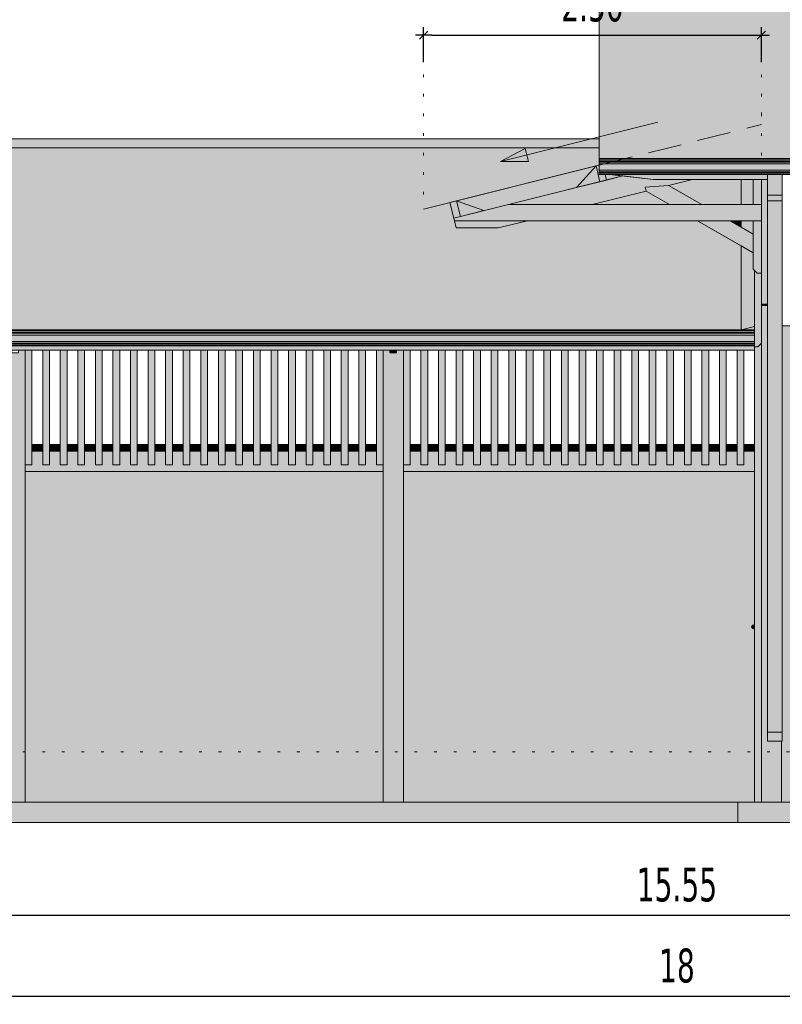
# Model space of a CAD drawing. Header units: millimetres. Extents: x 0 to 1517, y -116 to 725.
# Tile 41 of 256: x 452 to 508, y 348 to 421. Entities that reach past the tile are written whole.
import ezdxf

# ---------------------------------------------------------------- set-up
doc = ezdxf.new("R2010")
doc.units = ezdxf.units.MM
doc.linetypes.add('CADWORK_12', pattern=[3.75, 2.5, -1.25])
doc.linetypes.add('CADWORK_2', pattern=[1.45, 0.2, -1.25])
doc.layers.add('Ech.1_100', color=7, linetype='Continuous')
doc.styles.add('tahoma-z-r', font='txt', dxfattribs={"width": 0.704918})
doc.dimstyles.new('ISO-25', dxfattribs={"dimtxt": 2.5, "dimasz": 2.5, "dimexe": 1.25, "dimexo": 0.625, "dimtad": 1, "dimtxsty": 'Standard', "dimcen": 2.5, "dimadec": 0, "dimazin": 0, "dimtfac": 1, "dimtmove": 0, "dimatfit": 3, "dimfxl": 1, "dimarcsym": 0})

# ---------------------------------------------------------------- blocks, each defined once
blk = doc.blocks.new('cw-line-extremity2')
at = {"linetype": 'Continuous', "lineweight": 0}
blk.add_hatch(color=0, dxfattribs=at).paths.add_polyline_path([(0, 0), (2, 0.5), (2, -0.5)])
at = {"color": 0, "linetype": 'Continuous', "lineweight": -2}
for p, q in [((0, 0), (2, 0.5)), ((2, -0.5), (0, 0)), ((2, 0.5), (2, -0.5))]:
    blk.add_line(p, q, dxfattribs=at)
blk = doc.blocks.new('cw-dimension-symbol2')
at = {"color": 0, "linetype": 'Continuous', "lineweight": -2}
for p, q in [((-1, 0), (1, 0)), ((-0.5, -0.5), (0.5, 0.5))]:
    blk.add_line(p, q, dxfattribs=at)
blk = doc.blocks.new('*D71')
at = {"layer": 'Defpoints', "color": 0}
for p in [(422.439, 356.718), (577.939, 356.718), (577.939, 354.718)]:
    blk.add_point(p, dxfattribs=at)
at = {"layer": 'Ech.1_100', "color": 0, "linetype": 'Continuous', "lineweight": -2}
for p, q in [((422.439, 356.718), (422.439, 354.118)), ((577.939, 356.718), (577.939, 354.118)), ((423.039, 354.718), (577.339, 354.718))]:
    blk.add_line(p, q, dxfattribs=at)
at = {"layer": 'Ech.1_100', "color": 0, "lineweight": -2, "xscale": 0.6000000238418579, "yscale": 0.6000000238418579, "zscale": 0.6000000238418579, "rotation": 180}
blk.add_blockref('cw-dimension-symbol2', (422.439, 354.718), dxfattribs=at)
at = {"layer": 'Ech.1_100', "color": 0, "lineweight": -2, "xscale": 0.6000000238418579, "yscale": 0.6000000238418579, "zscale": 0.6000000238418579}
blk.add_blockref('cw-dimension-symbol2', (577.939, 354.718), dxfattribs=at)
at = {"layer": 'Ech.1_100', "color": 7, "linetype": 'Continuous', "lineweight": 5, "insert": (500.189, 356.968), "char_height": 2.5, "attachment_point": 5, "style": 'tahoma-z-r'}
blk.add_mtext('15.55', dxfattribs=at)
blk = doc.blocks.new('*D73')
at = {"layer": 'Defpoints', "color": 0}
for p in [(410.189, 350.718), (590.189, 350.718), (590.189, 348.718)]:
    blk.add_point(p, dxfattribs=at)
at = {"layer": 'Ech.1_100', "color": 0, "linetype": 'Continuous', "lineweight": -2}
for p, q in [((410.189, 350.718), (410.189, 348.118)), ((590.189, 350.718), (590.189, 348.118)), ((410.789, 348.718), (589.589, 348.718))]:
    blk.add_line(p, q, dxfattribs=at)
at = {"layer": 'Ech.1_100', "color": 0, "lineweight": -2, "xscale": 0.6000000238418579, "yscale": 0.6000000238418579, "zscale": 0.6000000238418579, "rotation": 180}
blk.add_blockref('cw-dimension-symbol2', (410.189, 348.718), dxfattribs=at)
at = {"layer": 'Ech.1_100', "color": 0, "lineweight": -2, "xscale": 0.6000000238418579, "yscale": 0.6000000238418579, "zscale": 0.6000000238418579}
blk.add_blockref('cw-dimension-symbol2', (590.189, 348.718), dxfattribs=at)
at = {"layer": 'Ech.1_100', "color": 7, "linetype": 'Continuous', "lineweight": 5, "insert": (500.189, 350.968), "char_height": 2.5, "attachment_point": 5, "style": 'tahoma-z-r'}
blk.add_mtext('18', dxfattribs=at)
blk = doc.blocks.new('*D115')
at = {"layer": 'Defpoints', "color": 0}
for p in [(506.439, 419.908), (481.439, 417.908), (506.439, 417.908)]:
    blk.add_point(p, dxfattribs=at)
at = {"layer": 'Ech.1_100', "color": 0, "linetype": 'Continuous', "lineweight": -2}
for p, q in [((481.439, 417.908), (481.439, 420.508)), ((506.439, 417.908), (506.439, 420.508)), ((482.039, 419.908), (505.839, 419.908))]:
    blk.add_line(p, q, dxfattribs=at)
at = {"layer": 'Ech.1_100', "color": 0, "lineweight": -2, "xscale": 0.6000000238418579, "yscale": 0.6000000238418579, "zscale": 0.6000000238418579, "rotation": 180}
blk.add_blockref('cw-dimension-symbol2', (481.439, 419.908), dxfattribs=at)
at = {"layer": 'Ech.1_100', "color": 0, "lineweight": -2, "xscale": 0.6000000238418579, "yscale": 0.6000000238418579, "zscale": 0.6000000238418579}
blk.add_blockref('cw-dimension-symbol2', (506.439, 419.908), dxfattribs=at)
at = {"layer": 'Ech.1_100', "color": 7, "linetype": 'Continuous', "lineweight": 5, "insert": (493.939, 422.158), "char_height": 2.5, "attachment_point": 5, "style": 'tahoma-z-r'}
blk.add_mtext('2.50', dxfattribs=at)

msp = doc.modelspace()

# ---------------------------------------------------------------- hatches: boundary and pattern name
at = {"layer": 'Ech.1_100', "linetype": 'Continuous', "lineweight": 5, "true_color": 0xe6f1fc, "transparency": 33554687}
for points in [[(494.439, 410.774), (590.189, 410.774), (590.189, 438.787), (494.439, 438.787), (494.439, 410.774)], [(410.189, 398.084), (504.95, 398.084), (504.95, 404.297), (501.707, 406.17), (489.114, 406.17), (486.944, 405.628), (483.852, 405.628), (483.379, 407.519), (483.864, 407.641), (483.864, 407.642), (483.866, 407.641), (494.439, 410.284), (494.439, 411.567), (410.189, 411.567), (410.189, 398.084)], [(504.95, 409.225), (501.334, 409.225), (499.576, 408.786), (502.028, 407.37), (504.95, 407.37), (504.95, 409.225)], [(494.491, 409.06), (494.976, 409.182), (494.976, 409.183), (494.491, 409.06)], [(493.914, 407.37), (499.628, 407.37), (497.902, 408.367), (493.914, 407.37)], [(483.67, 406.355), (484.155, 406.476), (484.155, 406.478), (483.67, 406.355)], [(504.95, 406.17), (504.107, 406.17), (504.95, 405.683), (504.95, 406.17)], [(504.95, 398.084), (505.939, 398.084), (505.939, 398.324), (504.95, 398.084)]]:
    msp.add_hatch(color=7, dxfattribs=at).paths.add_polyline_path(points)
at = {"layer": 'Ech.1_100', "linetype": 'Continuous', "lineweight": 5, "true_color": 0xddd7ea, "transparency": 33554687}
for points in [[(410.189, 411.567), (494.439, 411.567), (494.439, 412.234), (410.189, 412.234), (410.189, 411.567)], [(504.95, 407.37), (505.839, 407.37), (505.839, 409.225), (504.95, 409.225), (504.95, 407.37)], [(505.839, 406.17), (504.95, 406.17), (504.95, 405.683), (505.839, 405.17), (505.839, 406.17)], [(504.95, 398.084), (505.939, 398.324), (505.939, 402.484), (505.839, 402.584), (505.839, 403.784), (504.95, 404.297), (504.95, 398.084)]]:
    msp.add_hatch(color=254, dxfattribs=at).paths.add_polyline_path(points)
at = {"layer": 'Ech.1_100', "linetype": 'Continuous', "lineweight": 5, "true_color": 0xd7d7ea, "transparency": 33554687}
for points in [[(494.439, 410.724), (590.189, 410.724), (590.189, 410.774), (494.439, 410.774), (494.439, 410.724)], [(494.439, 410.603), (590.189, 410.603), (590.189, 410.724), (494.439, 410.724), (494.439, 410.603)], [(494.439, 410.56), (590.189, 410.56), (590.189, 410.603), (494.439, 410.603), (494.439, 410.56)], [(494.439, 410.517), (590.189, 410.517), (590.189, 410.56), (494.439, 410.56), (494.439, 410.517)], [(494.439, 410.37), (590.189, 410.37), (590.189, 410.517), (494.439, 410.517), (494.439, 410.37)], [(494.439, 409.92), (590.189, 409.92), (590.189, 410.37), (494.439, 410.37), (494.439, 409.92)], [(494.439, 409.778), (590.189, 409.778), (590.189, 409.92), (494.439, 409.92), (494.439, 409.778)], [(494.439, 409.729), (590.189, 409.729), (590.189, 409.778), (494.439, 409.778), (494.439, 409.729)], [(494.439, 409.644), (590.189, 409.644), (590.189, 409.729), (494.439, 409.729), (494.439, 409.644)], [(494.439, 409.594), (590.189, 409.594), (590.189, 409.644), (494.439, 409.644), (494.439, 409.594)], [(507.989, 409.594), (506.889, 409.594), (506.889, 408.064), (507.989, 408.064), (507.989, 409.594)], [(506.889, 407.634), (507.989, 407.634), (507.989, 408.064), (506.889, 408.064), (506.889, 407.634)], [(507.989, 407.634), (506.889, 407.634), (506.889, 368.284), (507.989, 368.284), (507.989, 407.634)], [(410.189, 398.034), (505.939, 398.034), (505.939, 398.084), (410.189, 398.084), (410.189, 398.034)], [(410.189, 397.913), (505.939, 397.913), (505.939, 398.034), (410.189, 398.034), (410.189, 397.913)], [(505.939, 397.913), (410.189, 397.913), (410.189, 397.87), (505.939, 397.87), (505.939, 397.913)], [(505.939, 397.87), (410.189, 397.87), (410.189, 397.827), (505.939, 397.827), (505.939, 397.87)], [(505.939, 397.827), (410.189, 397.827), (410.189, 397.68), (505.939, 397.68), (505.939, 397.827)], [(505.939, 397.68), (410.189, 397.68), (410.189, 397.23), (505.939, 397.23), (505.939, 397.68)], [(505.939, 397.23), (410.189, 397.23), (410.189, 397.088), (505.939, 397.088), (505.939, 397.23)], [(505.939, 397.088), (410.189, 397.088), (410.189, 397.039), (505.939, 397.039), (505.939, 397.088)], [(505.939, 397.039), (410.189, 397.039), (410.189, 396.954), (505.939, 396.954), (505.939, 397.039)], [(505.939, 396.954), (410.189, 396.954), (410.189, 396.904), (505.939, 396.904), (505.939, 396.954)], [(507.989, 368.284), (506.889, 368.284), (506.889, 367.605), (507.989, 367.605), (507.989, 368.284)]]:
    msp.add_hatch(color=254, dxfattribs=at).paths.add_polyline_path(points)
at = {"layer": 'Ech.1_100', "linetype": 'Continuous', "lineweight": 5, "true_color": 0xe0d9d1, "transparency": 33554687}
for points in [[(485.901, 406.914), (484.155, 406.478), (484.155, 406.476), (492.745, 408.624), (494.2, 410.225), (483.866, 407.641), (485.901, 406.914)], [(495.199, 409.594), (494.873, 409.594), (494.976, 409.182), (496.179, 409.483), (495.199, 409.594)], [(499.628, 407.37), (502.028, 407.37), (499.576, 408.786), (497.829, 408.658), (497.902, 408.367), (499.628, 407.37)], [(483.716, 406.17), (506.439, 406.17), (506.439, 407.37), (487.729, 407.37), (483.67, 406.355), (483.716, 406.17)], [(504.107, 406.17), (501.707, 406.17), (505.839, 403.784), (505.839, 405.17), (504.107, 406.17)]]:
    msp.add_hatch(color=254, dxfattribs=at).paths.add_polyline_path(points)
at = {"layer": 'Ech.1_100', "linetype": 'Continuous', "lineweight": 5, "true_color": 0xf7d1b3, "transparency": 33554687}
for points in [[(492.745, 408.624), (494.491, 409.06), (494.2, 410.225), (492.745, 408.624)], [(484.155, 406.478), (485.901, 406.914), (483.864, 407.642), (484.155, 406.478)]]:
    msp.add_hatch(color=254, dxfattribs=at).paths.add_polyline_path(points)
at = {"layer": 'Ech.1_100', "linetype": 'Continuous', "lineweight": 5, "true_color": 0xe0d1b3, "transparency": 33554687}
for points in [[(494.873, 409.594), (494.439, 409.594), (494.439, 410.284), (494.2, 410.225), (494.491, 409.06), (494.976, 409.183), (494.873, 409.594)], [(483.864, 407.641), (483.379, 407.519), (483.67, 406.355), (484.155, 406.478), (483.864, 407.641)], [(452.439, 389.084), (453.239, 389.084), (453.239, 389.584), (452.439, 389.584), (452.439, 389.084)], [(453.739, 389.084), (454.539, 389.084), (454.539, 389.584), (453.739, 389.584), (453.739, 389.084)], [(455.039, 389.084), (455.839, 389.084), (455.839, 389.584), (455.039, 389.584), (455.039, 389.084)], [(456.339, 389.084), (457.139, 389.084), (457.139, 389.584), (456.339, 389.584), (456.339, 389.084)], [(457.639, 389.084), (458.439, 389.084), (458.439, 389.584), (457.639, 389.584), (457.639, 389.084)], [(458.939, 389.084), (459.739, 389.084), (459.739, 389.584), (458.939, 389.584), (458.939, 389.084)], [(460.239, 389.084), (461.039, 389.084), (461.039, 389.584), (460.239, 389.584), (460.239, 389.084)], [(461.539, 389.084), (462.339, 389.084), (462.339, 389.584), (461.539, 389.584), (461.539, 389.084)], [(462.839, 389.084), (463.639, 389.084), (463.639, 389.584), (462.839, 389.584), (462.839, 389.084)], [(464.139, 389.084), (464.939, 389.084), (464.939, 389.584), (464.139, 389.584), (464.139, 389.084)], [(465.439, 389.084), (466.239, 389.084), (466.239, 389.584), (465.439, 389.584), (465.439, 389.084)], [(466.739, 389.084), (467.539, 389.084), (467.539, 389.584), (466.739, 389.584), (466.739, 389.084)], [(468.039, 389.084), (468.839, 389.084), (468.839, 389.584), (468.039, 389.584), (468.039, 389.084)], [(469.339, 389.084), (470.139, 389.084), (470.139, 389.584), (469.339, 389.584), (469.339, 389.084)], [(470.639, 389.084), (471.439, 389.084), (471.439, 389.584), (470.639, 389.584), (470.639, 389.084)], [(471.939, 389.084), (472.739, 389.084), (472.739, 389.584), (471.939, 389.584), (471.939, 389.084)], [(473.239, 389.084), (474.039, 389.084), (474.039, 389.584), (473.239, 389.584), (473.239, 389.084)], [(474.539, 389.084), (475.339, 389.084), (475.339, 389.584), (474.539, 389.584), (474.539, 389.084)], [(475.839, 389.084), (476.639, 389.084), (476.639, 389.584), (475.839, 389.584), (475.839, 389.084)], [(477.139, 389.084), (477.939, 389.084), (477.939, 389.584), (477.139, 389.584), (477.139, 389.084)], [(480.439, 389.084), (481.239, 389.084), (481.239, 389.584), (480.439, 389.584), (480.439, 389.084)], [(481.739, 389.084), (482.539, 389.084), (482.539, 389.584), (481.739, 389.584), (481.739, 389.084)], [(483.039, 389.084), (483.839, 389.084), (483.839, 389.584), (483.039, 389.584), (483.039, 389.084)], [(484.339, 389.084), (485.139, 389.084), (485.139, 389.584), (484.339, 389.584), (484.339, 389.084)], [(485.639, 389.084), (486.439, 389.084), (486.439, 389.584), (485.639, 389.584), (485.639, 389.084)], [(486.939, 389.084), (487.739, 389.084), (487.739, 389.584), (486.939, 389.584), (486.939, 389.084)], [(488.239, 389.084), (489.039, 389.084), (489.039, 389.584), (488.239, 389.584), (488.239, 389.084)], [(489.539, 389.084), (490.339, 389.084), (490.339, 389.584), (489.539, 389.584), (489.539, 389.084)], [(490.839, 389.084), (491.639, 389.084), (491.639, 389.584), (490.839, 389.584), (490.839, 389.084)], [(492.139, 389.084), (492.939, 389.084), (492.939, 389.584), (492.139, 389.584), (492.139, 389.084)], [(493.439, 389.084), (494.239, 389.084), (494.239, 389.584), (493.439, 389.584), (493.439, 389.084)], [(494.739, 389.084), (495.539, 389.084), (495.539, 389.584), (494.739, 389.584), (494.739, 389.084)], [(496.039, 389.084), (496.839, 389.084), (496.839, 389.584), (496.039, 389.584), (496.039, 389.084)], [(497.339, 389.084), (498.139, 389.084), (498.139, 389.584), (497.339, 389.584), (497.339, 389.084)], [(498.639, 389.084), (499.439, 389.084), (499.439, 389.584), (498.639, 389.584), (498.639, 389.084)], [(499.939, 389.084), (500.739, 389.084), (500.739, 389.584), (499.939, 389.584), (499.939, 389.084)], [(501.239, 389.084), (502.039, 389.084), (502.039, 389.584), (501.239, 389.584), (501.239, 389.084)], [(502.539, 389.084), (503.339, 389.084), (503.339, 389.584), (502.539, 389.584), (502.539, 389.084)], [(503.839, 389.084), (504.639, 389.084), (504.639, 389.584), (503.839, 389.584), (503.839, 389.084)], [(505.139, 389.084), (505.939, 389.084), (505.939, 389.584), (505.139, 389.584), (505.139, 389.084)]]:
    msp.add_hatch(color=254, dxfattribs=at).paths.add_polyline_path(points)
at = {"layer": 'Ech.1_100', "linetype": 'Continuous', "lineweight": 5, "true_color": 0xd4c4b3, "transparency": 33554687}
for points in [[(501.334, 409.225), (498.439, 409.225), (496.179, 409.483), (487.729, 407.37), (493.914, 407.37), (497.902, 408.367), (497.829, 408.658), (499.576, 408.786), (501.334, 409.225)], [(489.114, 406.17), (483.716, 406.17), (483.852, 405.628), (486.944, 405.628), (489.114, 406.17)], [(479.439, 396.576), (478.939, 396.576), (478.939, 396.387), (479.439, 396.387), (479.439, 396.576)]]:
    msp.add_hatch(color=9, dxfattribs=at).paths.add_polyline_path(points)
at = {"layer": 'Ech.1_100', "linetype": 'Continuous', "lineweight": 5, "true_color": 0xf7e0b3, "transparency": 33554687}
for points in [[(498.439, 409.225), (506.889, 409.225), (506.889, 409.594), (495.199, 409.594), (498.439, 409.225)], [(423.739, 396.576), (505.939, 396.576), (505.939, 396.904), (423.739, 396.904), (423.739, 396.576)]]:
    msp.add_hatch(color=254, dxfattribs=at).paths.add_polyline_path(points)
at = {"layer": 'Ech.1_100', "linetype": 'Continuous', "lineweight": 5, "true_color": 0xe3bbbb, "transparency": 33554687}
for points in [[(505.839, 407.37), (506.439, 407.37), (506.439, 409.225), (505.839, 409.225), (505.839, 407.37)], [(506.139, 402.284), (506.439, 402.284), (506.439, 406.17), (505.839, 406.17), (505.839, 402.584), (506.139, 402.284)]]:
    msp.add_hatch(color=9, dxfattribs=at).paths.add_polyline_path(points)
at = {"layer": 'Ech.1_100', "linetype": 'Continuous', "lineweight": 5, "true_color": 0xe0c8b3, "transparency": 33554687}
msp.add_hatch(color=9, dxfattribs=at).paths.add_polyline_path([(506.439, 399.977), (506.889, 399.977), (506.889, 409.225), (506.439, 409.225), (506.439, 399.977)])
at = {"layer": 'Ech.1_100', "linetype": 'Continuous', "lineweight": 5, "true_color": 0xeaddd7, "transparency": 33554687}
for points in [[(505.939, 396.834), (506.189, 396.834), (506.439, 397.084), (506.439, 402.284), (506.139, 402.284), (505.939, 402.484), (505.939, 396.834)], [(452.439, 396.576), (451.939, 396.576), (451.939, 388.094), (452.439, 388.094), (452.439, 396.576)], [(453.239, 388.094), (453.739, 388.094), (453.739, 396.576), (453.239, 396.576), (453.239, 388.094)], [(454.539, 388.094), (455.039, 388.094), (455.039, 396.576), (454.539, 396.576), (454.539, 388.094)], [(455.839, 388.094), (456.339, 388.094), (456.339, 396.576), (455.839, 396.576), (455.839, 388.094)], [(457.139, 388.094), (457.639, 388.094), (457.639, 396.576), (457.139, 396.576), (457.139, 388.094)], [(458.439, 388.094), (458.939, 388.094), (458.939, 396.576), (458.439, 396.576), (458.439, 388.094)], [(459.739, 388.094), (460.239, 388.094), (460.239, 396.576), (459.739, 396.576), (459.739, 388.094)], [(461.039, 388.094), (461.539, 388.094), (461.539, 396.576), (461.039, 396.576), (461.039, 388.094)], [(462.339, 388.094), (462.839, 388.094), (462.839, 396.576), (462.339, 396.576), (462.339, 388.094)], [(463.639, 388.094), (464.139, 388.094), (464.139, 396.576), (463.639, 396.576), (463.639, 388.094)], [(464.939, 388.094), (465.439, 388.094), (465.439, 396.576), (464.939, 396.576), (464.939, 388.094)], [(466.239, 388.094), (466.739, 388.094), (466.739, 396.576), (466.239, 396.576), (466.239, 388.094)], [(467.539, 388.094), (468.039, 388.094), (468.039, 396.576), (467.539, 396.576), (467.539, 388.094)], [(468.839, 388.094), (469.339, 388.094), (469.339, 396.576), (468.839, 396.576), (468.839, 388.094)], [(470.139, 388.094), (470.639, 388.094), (470.639, 396.576), (470.139, 396.576), (470.139, 388.094)], [(471.439, 388.094), (471.939, 388.094), (471.939, 396.576), (471.439, 396.576), (471.439, 388.094)], [(472.739, 388.094), (473.239, 388.094), (473.239, 396.576), (472.739, 396.576), (472.739, 388.094)], [(474.039, 388.094), (474.539, 388.094), (474.539, 396.576), (474.039, 396.576), (474.039, 388.094)], [(475.339, 388.094), (475.839, 388.094), (475.839, 396.576), (475.339, 396.576), (475.339, 388.094)], [(476.639, 388.094), (477.139, 388.094), (477.139, 396.576), (476.639, 396.576), (476.639, 388.094)], [(477.939, 388.094), (478.439, 388.094), (478.439, 396.576), (477.939, 396.576), (477.939, 388.094)], [(479.939, 388.094), (480.439, 388.094), (480.439, 396.576), (479.939, 396.576), (479.939, 388.094)], [(481.239, 388.094), (481.739, 388.094), (481.739, 396.576), (481.239, 396.576), (481.239, 388.094)], [(482.539, 388.094), (483.039, 388.094), (483.039, 396.576), (482.539, 396.576), (482.539, 388.094)], [(483.839, 388.094), (484.339, 388.094), (484.339, 396.576), (483.839, 396.576), (483.839, 388.094)], [(485.139, 388.094), (485.639, 388.094), (485.639, 396.576), (485.139, 396.576), (485.139, 388.094)], [(486.439, 388.094), (486.939, 388.094), (486.939, 396.576), (486.439, 396.576), (486.439, 388.094)], [(487.739, 388.094), (488.239, 388.094), (488.239, 396.576), (487.739, 396.576), (487.739, 388.094)], [(489.039, 388.094), (489.539, 388.094), (489.539, 396.576), (489.039, 396.576), (489.039, 388.094)], [(490.339, 388.094), (490.839, 388.094), (490.839, 396.576), (490.339, 396.576), (490.339, 388.094)], [(491.639, 388.094), (492.139, 388.094), (492.139, 396.576), (491.639, 396.576), (491.639, 388.094)], [(492.939, 388.094), (493.439, 388.094), (493.439, 396.576), (492.939, 396.576), (492.939, 388.094)], [(494.239, 388.094), (494.739, 388.094), (494.739, 396.576), (494.239, 396.576), (494.239, 388.094)], [(495.539, 388.094), (496.039, 388.094), (496.039, 396.576), (495.539, 396.576), (495.539, 388.094)], [(496.839, 388.094), (497.339, 388.094), (497.339, 396.576), (496.839, 396.576), (496.839, 388.094)], [(498.139, 388.094), (498.639, 388.094), (498.639, 396.576), (498.139, 396.576), (498.139, 388.094)], [(499.439, 388.094), (499.939, 388.094), (499.939, 396.576), (499.439, 396.576), (499.439, 388.094)], [(500.739, 388.094), (501.239, 388.094), (501.239, 396.576), (500.739, 396.576), (500.739, 388.094)], [(502.039, 388.094), (502.539, 388.094), (502.539, 396.576), (502.039, 396.576), (502.039, 388.094)], [(503.339, 388.094), (503.839, 388.094), (503.839, 396.576), (503.339, 396.576), (503.339, 388.094)], [(504.639, 388.094), (505.139, 388.094), (505.139, 396.576), (504.639, 396.576), (504.639, 388.094)]]:
    msp.add_hatch(color=254, dxfattribs=at).paths.add_polyline_path(points)
at = {"layer": 'Ech.1_100', "linetype": 'Continuous', "lineweight": 5, "true_color": 0xb3d6f7, "transparency": 33554687}
msp.add_hatch(color=254, dxfattribs=at).paths.add_polyline_path([(506.439, 399.877), (506.889, 399.877), (506.889, 399.977), (506.439, 399.977), (506.439, 399.877)])
at = {"layer": 'Ech.1_100', "linetype": 'Continuous', "lineweight": 5, "true_color": 0xdcdcdc, "transparency": 33554687}
for points in [[(507.939, 367.605), (506.889, 367.605), (506.889, 399.877), (506.439, 399.877), (506.439, 363.084), (507.939, 363.084), (507.939, 367.605)], [(505.939, 363.084), (506.439, 363.084), (506.439, 397.084), (506.189, 396.834), (505.939, 396.834), (505.939, 363.084)], [(450.439, 363.084), (451.939, 363.084), (451.939, 396.576), (451.439, 396.576), (451.439, 396.387), (450.939, 396.387), (450.939, 396.576), (450.439, 396.576), (450.439, 363.084)], [(478.439, 363.084), (479.939, 363.084), (479.939, 396.576), (479.439, 396.576), (479.439, 396.387), (478.939, 396.387), (478.939, 396.576), (478.439, 396.576), (478.439, 363.084)], [(451.939, 387.584), (478.439, 387.584), (478.439, 388.094), (477.939, 388.094), (477.939, 389.084), (477.139, 389.084), (477.139, 388.094), (476.639, 388.094), (476.639, 389.084), (475.839, 389.084), (475.839, 388.094), (475.339, 388.094), (475.339, 389.084), (474.539, 389.084), (474.539, 388.094), (474.039, 388.094), (474.039, 389.084), (473.239, 389.084), (473.239, 388.094), (472.739, 388.094), (472.739, 389.084), (471.939, 389.084), (471.939, 388.094), (471.439, 388.094), (471.439, 389.084), (470.639, 389.084), (470.639, 388.094), (470.139, 388.094), (470.139, 389.084), (469.339, 389.084), (469.339, 388.094), (468.839, 388.094), (468.839, 389.084), (468.039, 389.084), (468.039, 388.094), (467.539, 388.094), (467.539, 389.084), (466.739, 389.084), (466.739, 388.094), (466.239, 388.094), (466.239, 389.084), (465.439, 389.084), (465.439, 388.094), (464.939, 388.094), (464.939, 389.084), (464.139, 389.084), (464.139, 388.094), (463.639, 388.094), (463.639, 389.084), (462.839, 389.084), (462.839, 388.094), (462.339, 388.094), (462.339, 389.084), (461.539, 389.084), (461.539, 388.094), (461.039, 388.094), (461.039, 389.084), (460.239, 389.084), (460.239, 388.094), (459.739, 388.094), (459.739, 389.084), (458.939, 389.084), (458.939, 388.094), (458.439, 388.094), (458.439, 389.084), (457.639, 389.084), (457.639, 388.094), (457.139, 388.094), (457.139, 389.084), (456.339, 389.084), (456.339, 388.094), (455.839, 388.094), (455.839, 389.084), (455.039, 389.084), (455.039, 388.094), (454.539, 388.094), (454.539, 389.084), (453.739, 389.084), (453.739, 388.094), (453.239, 388.094), (453.239, 389.084), (452.439, 389.084), (452.439, 388.094), (451.939, 388.094), (451.939, 387.584)], [(479.939, 387.584), (505.939, 387.584), (505.939, 389.084), (505.139, 389.084), (505.139, 388.094), (504.639, 388.094), (504.639, 389.084), (503.839, 389.084), (503.839, 388.094), (503.339, 388.094), (503.339, 389.084), (502.539, 389.084), (502.539, 388.094), (502.039, 388.094), (502.039, 389.084), (501.239, 389.084), (501.239, 388.094), (500.739, 388.094), (500.739, 389.084), (499.939, 389.084), (499.939, 388.094), (499.439, 388.094), (499.439, 389.084), (498.639, 389.084), (498.639, 388.094), (498.139, 388.094), (498.139, 389.084), (497.339, 389.084), (497.339, 388.094), (496.839, 388.094), (496.839, 389.084), (496.039, 389.084), (496.039, 388.094), (495.539, 388.094), (495.539, 389.084), (494.739, 389.084), (494.739, 388.094), (494.239, 388.094), (494.239, 389.084), (493.439, 389.084), (493.439, 388.094), (492.939, 388.094), (492.939, 389.084), (492.139, 389.084), (492.139, 388.094), (491.639, 388.094), (491.639, 389.084), (490.839, 389.084), (490.839, 388.094), (490.339, 388.094), (490.339, 389.084), (489.539, 389.084), (489.539, 388.094), (489.039, 388.094), (489.039, 389.084), (488.239, 389.084), (488.239, 388.094), (487.739, 388.094), (487.739, 389.084), (486.939, 389.084), (486.939, 388.094), (486.439, 388.094), (486.439, 389.084), (485.639, 389.084), (485.639, 388.094), (485.139, 388.094), (485.139, 389.084), (484.339, 389.084), (484.339, 388.094), (483.839, 388.094), (483.839, 389.084), (483.039, 389.084), (483.039, 388.094), (482.539, 388.094), (482.539, 389.084), (481.739, 389.084), (481.739, 388.094), (481.239, 388.094), (481.239, 389.084), (480.439, 389.084), (480.439, 388.094), (479.939, 388.094), (479.939, 387.584)], [(420.689, 361.584), (504.689, 361.584), (504.689, 363.084), (420.689, 363.084), (420.689, 361.584)], [(504.689, 361.584), (579.689, 361.584), (579.689, 363.084), (504.689, 363.084), (504.689, 361.584)]]:
    msp.add_hatch(color=254, dxfattribs=at).paths.add_polyline_path(points)
at = {"layer": 'Ech.1_100', "linetype": 'Continuous', "lineweight": 5, "true_color": 0xf8f8f8, "transparency": 33554687}
for points in [[(541.439, 398.377), (507.989, 398.377), (507.989, 367.605), (507.939, 367.605), (507.939, 363.084), (541.439, 363.084), (541.439, 398.377)], [(478.439, 387.584), (451.939, 387.584), (451.939, 363.084), (478.439, 363.084), (478.439, 387.584)], [(505.939, 387.584), (479.939, 387.584), (479.939, 363.084), (505.939, 363.084), (505.939, 375.959), (505.839, 375.959, -1), (505.839, 376.209), (505.939, 376.209), (505.939, 387.584)]]:
    msp.add_hatch(color=7, dxfattribs=at).paths.add_polyline_path(points)
at = {"layer": 'Ech.1_100', "linetype": 'Continuous', "lineweight": 5, "true_color": 0xc7c7c7, "transparency": 33554687}
for points in [[(505.714, 376.084), (505.939, 376.084), (505.939, 376.209), (505.839, 376.209, 0.414214), (505.714, 376.084)], [(505.839, 375.959), (505.939, 375.959), (505.939, 376.084), (505.714, 376.084, 0.414214), (505.839, 375.959)]]:
    msp.add_hatch(color=9, dxfattribs=at).paths.add_polyline_path(points)

# ---------------------------------------------------------------- linework, layer by layer
at = {"layer": 'Ech.1_100', "color": 185, "linetype": 'Continuous', "lineweight": 5}
msp.add_line((506.439, 414.037), (506.439, 414.19), dxfattribs=at)
at = {"layer": 'Ech.1_100', "color": 7, "linetype": 'Continuous', "lineweight": 5}
msp.add_line((498.773, 413.468), (487.131, 410.558), dxfattribs=at)
at = {"layer": 'Ech.1_100', "color": 5, "linetype": 'Continuous', "lineweight": 5}
for p, q in [((481.439, 407.034), (494.439, 410.284)), ((483.864, 407.641), (483.866, 407.641))]:
    msp.add_line(p, q, dxfattribs=at)
at = {"layer": 'Ech.1_100', "color": 7, "linetype": 'Continuous', "lineweight": 5}
for points in [[(494.439, 410.774), (590.189, 410.774), (590.189, 438.787), (494.439, 438.787), (494.439, 410.774)], [(410.189, 411.567), (494.439, 411.567), (494.439, 412.234), (410.189, 412.234), (410.189, 411.567)], [(410.189, 398.084), (504.95, 398.084), (504.95, 404.297), (501.707, 406.17), (489.114, 406.17), (486.944, 405.628), (483.852, 405.628), (483.379, 407.519), (483.864, 407.641), (483.864, 407.642), (483.866, 407.641), (494.439, 410.284), (494.439, 411.567), (410.189, 411.567), (410.189, 398.084)], [(494.439, 410.724), (590.189, 410.724), (590.189, 410.774), (494.439, 410.774), (494.439, 410.724)], [(494.439, 410.603), (590.189, 410.603), (590.189, 410.724), (494.439, 410.724), (494.439, 410.603)], [(485.901, 406.914), (484.155, 406.478), (484.155, 406.476), (492.745, 408.624), (494.2, 410.225), (483.866, 407.641), (485.901, 406.914)], [(492.745, 408.624), (494.491, 409.06), (494.2, 410.225), (492.745, 408.624)], [(494.873, 409.594), (494.439, 409.594), (494.439, 410.284), (494.2, 410.225), (494.491, 409.06), (494.976, 409.183), (494.873, 409.594)], [(494.439, 410.56), (590.189, 410.56), (590.189, 410.603), (494.439, 410.603), (494.439, 410.56)], [(494.439, 410.517), (590.189, 410.517), (590.189, 410.56), (494.439, 410.56), (494.439, 410.517)], [(494.439, 410.37), (590.189, 410.37), (590.189, 410.517), (494.439, 410.517), (494.439, 410.37)], [(494.439, 409.92), (590.189, 409.92), (590.189, 410.37), (494.439, 410.37), (494.439, 409.92)], [(501.334, 409.225), (498.439, 409.225), (496.179, 409.483), (487.729, 407.37), (493.914, 407.37), (497.902, 408.367), (497.829, 408.658), (499.576, 408.786), (501.334, 409.225)], [(494.439, 409.778), (590.189, 409.778), (590.189, 409.92), (494.439, 409.92), (494.439, 409.778)], [(494.439, 409.729), (590.189, 409.729), (590.189, 409.778), (494.439, 409.778), (494.439, 409.729)], [(494.439, 409.644), (590.189, 409.644), (590.189, 409.729), (494.439, 409.729), (494.439, 409.644)], [(494.439, 409.594), (590.189, 409.594), (590.189, 409.644), (494.439, 409.644), (494.439, 409.594)], [(495.199, 409.594), (494.873, 409.594), (494.976, 409.182), (496.179, 409.483), (495.199, 409.594)], [(498.439, 409.225), (506.889, 409.225), (506.889, 409.594), (495.199, 409.594), (498.439, 409.225)], [(504.95, 409.225), (501.334, 409.225), (499.576, 408.786), (502.028, 407.37), (504.95, 407.37), (504.95, 409.225)], [(504.95, 407.37), (505.839, 407.37), (505.839, 409.225), (504.95, 409.225), (504.95, 407.37)], [(505.839, 407.37), (506.439, 407.37), (506.439, 409.225), (505.839, 409.225), (505.839, 407.37)], [(506.439, 399.977), (506.889, 399.977), (506.889, 409.225), (506.439, 409.225), (506.439, 399.977)], [(507.989, 409.594), (506.889, 409.594), (506.889, 408.064), (507.989, 408.064), (507.989, 409.594)], [(494.491, 409.06), (494.976, 409.182), (494.976, 409.183), (494.491, 409.06)], [(499.628, 407.37), (502.028, 407.37), (499.576, 408.786), (497.829, 408.658), (497.902, 408.367), (499.628, 407.37)], [(493.914, 407.37), (499.628, 407.37), (497.902, 408.367), (493.914, 407.37)], [(506.889, 407.634), (507.989, 407.634), (507.989, 408.064), (506.889, 408.064), (506.889, 407.634)], [(483.864, 407.641), (483.379, 407.519), (483.67, 406.355), (484.155, 406.478), (483.864, 407.641)], [(483.716, 406.17), (506.439, 406.17), (506.439, 407.37), (487.729, 407.37), (483.67, 406.355), (483.716, 406.17)], [(484.155, 406.478), (485.901, 406.914), (483.864, 407.642), (484.155, 406.478)], [(507.989, 407.634), (506.889, 407.634), (506.889, 368.284), (507.989, 368.284), (507.989, 407.634)], [(483.67, 406.355), (484.155, 406.476), (484.155, 406.478), (483.67, 406.355)], [(489.114, 406.17), (483.716, 406.17), (483.852, 405.628), (486.944, 405.628), (489.114, 406.17)], [(504.107, 406.17), (501.707, 406.17), (505.839, 403.784), (505.839, 405.17), (504.107, 406.17)], [(504.95, 406.17), (504.107, 406.17), (504.95, 405.683), (504.95, 406.17)], [(505.839, 406.17), (504.95, 406.17), (504.95, 405.683), (505.839, 405.17), (505.839, 406.17)], [(506.139, 402.284), (506.439, 402.284), (506.439, 406.17), (505.839, 406.17), (505.839, 402.584), (506.139, 402.284)], [(504.95, 398.084), (505.939, 398.324), (505.939, 402.484), (505.839, 402.584), (505.839, 403.784), (504.95, 404.297), (504.95, 398.084)], [(505.939, 396.834), (506.189, 396.834), (506.439, 397.084), (506.439, 402.284), (506.139, 402.284), (505.939, 402.484), (505.939, 396.834)], [(506.439, 399.877), (506.889, 399.877), (506.889, 399.977), (506.439, 399.977), (506.439, 399.877)], [(507.939, 367.605), (506.889, 367.605), (506.889, 399.877), (506.439, 399.877), (506.439, 363.084), (507.939, 363.084), (507.939, 367.605)], [(504.95, 398.084), (505.939, 398.084), (505.939, 398.324), (504.95, 398.084)], [(541.439, 398.377), (507.989, 398.377), (507.989, 367.605), (507.939, 367.605), (507.939, 363.084), (541.439, 363.084), (541.439, 398.377)], [(410.189, 398.034), (505.939, 398.034), (505.939, 398.084), (410.189, 398.084), (410.189, 398.034)], [(410.189, 397.913), (505.939, 397.913), (505.939, 398.034), (410.189, 398.034), (410.189, 397.913)], [(505.939, 397.913), (410.189, 397.913), (410.189, 397.87), (505.939, 397.87), (505.939, 397.913)], [(505.939, 397.87), (410.189, 397.87), (410.189, 397.827), (505.939, 397.827), (505.939, 397.87)], [(505.939, 397.827), (410.189, 397.827), (410.189, 397.68), (505.939, 397.68), (505.939, 397.827)], [(505.939, 397.68), (410.189, 397.68), (410.189, 397.23), (505.939, 397.23), (505.939, 397.68)], [(505.939, 397.23), (410.189, 397.23), (410.189, 397.088), (505.939, 397.088), (505.939, 397.23)], [(505.939, 397.088), (410.189, 397.088), (410.189, 397.039), (505.939, 397.039), (505.939, 397.088)], [(505.939, 397.039), (410.189, 397.039), (410.189, 396.954), (505.939, 396.954), (505.939, 397.039)], [(505.939, 396.954), (410.189, 396.954), (410.189, 396.904), (505.939, 396.904), (505.939, 396.954)], [(423.739, 396.576), (505.939, 396.576), (505.939, 396.904), (423.739, 396.904), (423.739, 396.576)], [(505.939, 363.084), (506.439, 363.084), (506.439, 397.084), (506.189, 396.834), (505.939, 396.834), (505.939, 363.084)], [(450.439, 363.084), (451.939, 363.084), (451.939, 396.576), (451.439, 396.576), (451.439, 396.387), (450.939, 396.387), (450.939, 396.576), (450.439, 396.576), (450.439, 363.084)], [(452.439, 396.576), (451.939, 396.576), (451.939, 388.094), (452.439, 388.094), (452.439, 396.576)], [(453.239, 388.094), (453.739, 388.094), (453.739, 396.576), (453.239, 396.576), (453.239, 388.094)], [(454.539, 388.094), (455.039, 388.094), (455.039, 396.576), (454.539, 396.576), (454.539, 388.094)], [(455.839, 388.094), (456.339, 388.094), (456.339, 396.576), (455.839, 396.576), (455.839, 388.094)], [(457.139, 388.094), (457.639, 388.094), (457.639, 396.576), (457.139, 396.576), (457.139, 388.094)], [(458.439, 388.094), (458.939, 388.094), (458.939, 396.576), (458.439, 396.576), (458.439, 388.094)], [(459.739, 388.094), (460.239, 388.094), (460.239, 396.576), (459.739, 396.576), (459.739, 388.094)], [(461.039, 388.094), (461.539, 388.094), (461.539, 396.576), (461.039, 396.576), (461.039, 388.094)], [(462.339, 388.094), (462.839, 388.094), (462.839, 396.576), (462.339, 396.576), (462.339, 388.094)], [(463.639, 388.094), (464.139, 388.094), (464.139, 396.576), (463.639, 396.576), (463.639, 388.094)], [(464.939, 388.094), (465.439, 388.094), (465.439, 396.576), (464.939, 396.576), (464.939, 388.094)], [(466.239, 388.094), (466.739, 388.094), (466.739, 396.576), (466.239, 396.576), (466.239, 388.094)], [(467.539, 388.094), (468.039, 388.094), (468.039, 396.576), (467.539, 396.576), (467.539, 388.094)], [(468.839, 388.094), (469.339, 388.094), (469.339, 396.576), (468.839, 396.576), (468.839, 388.094)], [(470.139, 388.094), (470.639, 388.094), (470.639, 396.576), (470.139, 396.576), (470.139, 388.094)], [(471.439, 388.094), (471.939, 388.094), (471.939, 396.576), (471.439, 396.576), (471.439, 388.094)], [(472.739, 388.094), (473.239, 388.094), (473.239, 396.576), (472.739, 396.576), (472.739, 388.094)], [(474.039, 388.094), (474.539, 388.094), (474.539, 396.576), (474.039, 396.576), (474.039, 388.094)], [(475.339, 388.094), (475.839, 388.094), (475.839, 396.576), (475.339, 396.576), (475.339, 388.094)], [(476.639, 388.094), (477.139, 388.094), (477.139, 396.576), (476.639, 396.576), (476.639, 388.094)], [(477.939, 388.094), (478.439, 388.094), (478.439, 396.576), (477.939, 396.576), (477.939, 388.094)], [(478.439, 363.084), (479.939, 363.084), (479.939, 396.576), (479.439, 396.576), (479.439, 396.387), (478.939, 396.387), (478.939, 396.576), (478.439, 396.576), (478.439, 363.084)], [(479.439, 396.576), (478.939, 396.576), (478.939, 396.387), (479.439, 396.387), (479.439, 396.576)], [(479.939, 388.094), (480.439, 388.094), (480.439, 396.576), (479.939, 396.576), (479.939, 388.094)], [(481.239, 388.094), (481.739, 388.094), (481.739, 396.576), (481.239, 396.576), (481.239, 388.094)], [(482.539, 388.094), (483.039, 388.094), (483.039, 396.576), (482.539, 396.576), (482.539, 388.094)], [(483.839, 388.094), (484.339, 388.094), (484.339, 396.576), (483.839, 396.576), (483.839, 388.094)], [(485.139, 388.094), (485.639, 388.094), (485.639, 396.576), (485.139, 396.576), (485.139, 388.094)], [(486.439, 388.094), (486.939, 388.094), (486.939, 396.576), (486.439, 396.576), (486.439, 388.094)], [(487.739, 388.094), (488.239, 388.094), (488.239, 396.576), (487.739, 396.576), (487.739, 388.094)], [(489.039, 388.094), (489.539, 388.094), (489.539, 396.576), (489.039, 396.576), (489.039, 388.094)], [(490.339, 388.094), (490.839, 388.094), (490.839, 396.576), (490.339, 396.576), (490.339, 388.094)], [(491.639, 388.094), (492.139, 388.094), (492.139, 396.576), (491.639, 396.576), (491.639, 388.094)], [(492.939, 388.094), (493.439, 388.094), (493.439, 396.576), (492.939, 396.576), (492.939, 388.094)], [(494.239, 388.094), (494.739, 388.094), (494.739, 396.576), (494.239, 396.576), (494.239, 388.094)], [(495.539, 388.094), (496.039, 388.094), (496.039, 396.576), (495.539, 396.576), (495.539, 388.094)], [(496.839, 388.094), (497.339, 388.094), (497.339, 396.576), (496.839, 396.576), (496.839, 388.094)], [(498.139, 388.094), (498.639, 388.094), (498.639, 396.576), (498.139, 396.576), (498.139, 388.094)], [(499.439, 388.094), (499.939, 388.094), (499.939, 396.576), (499.439, 396.576), (499.439, 388.094)], [(500.739, 388.094), (501.239, 388.094), (501.239, 396.576), (500.739, 396.576), (500.739, 388.094)], [(502.039, 388.094), (502.539, 388.094), (502.539, 396.576), (502.039, 396.576), (502.039, 388.094)], [(503.339, 388.094), (503.839, 388.094), (503.839, 396.576), (503.339, 396.576), (503.339, 388.094)], [(504.639, 388.094), (505.139, 388.094), (505.139, 396.576), (504.639, 396.576), (504.639, 388.094)], [(452.439, 389.084), (453.239, 389.084), (453.239, 389.584), (452.439, 389.584), (452.439, 389.084)], [(453.739, 389.084), (454.539, 389.084), (454.539, 389.584), (453.739, 389.584), (453.739, 389.084)], [(455.039, 389.084), (455.839, 389.084), (455.839, 389.584), (455.039, 389.584), (455.039, 389.084)], [(456.339, 389.084), (457.139, 389.084), (457.139, 389.584), (456.339, 389.584), (456.339, 389.084)], [(457.639, 389.084), (458.439, 389.084), (458.439, 389.584), (457.639, 389.584), (457.639, 389.084)], [(458.939, 389.084), (459.739, 389.084), (459.739, 389.584), (458.939, 389.584), (458.939, 389.084)], [(460.239, 389.084), (461.039, 389.084), (461.039, 389.584), (460.239, 389.584), (460.239, 389.084)], [(461.539, 389.084), (462.339, 389.084), (462.339, 389.584), (461.539, 389.584), (461.539, 389.084)], [(462.839, 389.084), (463.639, 389.084), (463.639, 389.584), (462.839, 389.584), (462.839, 389.084)], [(464.139, 389.084), (464.939, 389.084), (464.939, 389.584), (464.139, 389.584), (464.139, 389.084)], [(465.439, 389.084), (466.239, 389.084), (466.239, 389.584), (465.439, 389.584), (465.439, 389.084)], [(466.739, 389.084), (467.539, 389.084), (467.539, 389.584), (466.739, 389.584), (466.739, 389.084)], [(468.039, 389.084), (468.839, 389.084), (468.839, 389.584), (468.039, 389.584), (468.039, 389.084)], [(469.339, 389.084), (470.139, 389.084), (470.139, 389.584), (469.339, 389.584), (469.339, 389.084)], [(470.639, 389.084), (471.439, 389.084), (471.439, 389.584), (470.639, 389.584), (470.639, 389.084)], [(471.939, 389.084), (472.739, 389.084), (472.739, 389.584), (471.939, 389.584), (471.939, 389.084)], [(473.239, 389.084), (474.039, 389.084), (474.039, 389.584), (473.239, 389.584), (473.239, 389.084)], [(474.539, 389.084), (475.339, 389.084), (475.339, 389.584), (474.539, 389.584), (474.539, 389.084)], [(475.839, 389.084), (476.639, 389.084), (476.639, 389.584), (475.839, 389.584), (475.839, 389.084)], [(477.139, 389.084), (477.939, 389.084), (477.939, 389.584), (477.139, 389.584), (477.139, 389.084)], [(480.439, 389.084), (481.239, 389.084), (481.239, 389.584), (480.439, 389.584), (480.439, 389.084)], [(481.739, 389.084), (482.539, 389.084), (482.539, 389.584), (481.739, 389.584), (481.739, 389.084)], [(483.039, 389.084), (483.839, 389.084), (483.839, 389.584), (483.039, 389.584), (483.039, 389.084)], [(484.339, 389.084), (485.139, 389.084), (485.139, 389.584), (484.339, 389.584), (484.339, 389.084)], [(485.639, 389.084), (486.439, 389.084), (486.439, 389.584), (485.639, 389.584), (485.639, 389.084)], [(486.939, 389.084), (487.739, 389.084), (487.739, 389.584), (486.939, 389.584), (486.939, 389.084)], [(488.239, 389.084), (489.039, 389.084), (489.039, 389.584), (488.239, 389.584), (488.239, 389.084)], [(489.539, 389.084), (490.339, 389.084), (490.339, 389.584), (489.539, 389.584), (489.539, 389.084)], [(490.839, 389.084), (491.639, 389.084), (491.639, 389.584), (490.839, 389.584), (490.839, 389.084)], [(492.139, 389.084), (492.939, 389.084), (492.939, 389.584), (492.139, 389.584), (492.139, 389.084)], [(493.439, 389.084), (494.239, 389.084), (494.239, 389.584), (493.439, 389.584), (493.439, 389.084)], [(494.739, 389.084), (495.539, 389.084), (495.539, 389.584), (494.739, 389.584), (494.739, 389.084)], [(496.039, 389.084), (496.839, 389.084), (496.839, 389.584), (496.039, 389.584), (496.039, 389.084)], [(497.339, 389.084), (498.139, 389.084), (498.139, 389.584), (497.339, 389.584), (497.339, 389.084)], [(498.639, 389.084), (499.439, 389.084), (499.439, 389.584), (498.639, 389.584), (498.639, 389.084)], [(499.939, 389.084), (500.739, 389.084), (500.739, 389.584), (499.939, 389.584), (499.939, 389.084)], [(501.239, 389.084), (502.039, 389.084), (502.039, 389.584), (501.239, 389.584), (501.239, 389.084)], [(502.539, 389.084), (503.339, 389.084), (503.339, 389.584), (502.539, 389.584), (502.539, 389.084)], [(503.839, 389.084), (504.639, 389.084), (504.639, 389.584), (503.839, 389.584), (503.839, 389.084)], [(505.139, 389.084), (505.939, 389.084), (505.939, 389.584), (505.139, 389.584), (505.139, 389.084)], [(451.939, 387.584), (478.439, 387.584), (478.439, 388.094), (477.939, 388.094), (477.939, 389.084), (477.139, 389.084), (477.139, 388.094), (476.639, 388.094), (476.639, 389.084), (475.839, 389.084), (475.839, 388.094), (475.339, 388.094), (475.339, 389.084), (474.539, 389.084), (474.539, 388.094), (474.039, 388.094), (474.039, 389.084), (473.239, 389.084), (473.239, 388.094), (472.739, 388.094), (472.739, 389.084), (471.939, 389.084), (471.939, 388.094), (471.439, 388.094), (471.439, 389.084), (470.639, 389.084), (470.639, 388.094), (470.139, 388.094), (470.139, 389.084), (469.339, 389.084), (469.339, 388.094), (468.839, 388.094), (468.839, 389.084), (468.039, 389.084), (468.039, 388.094), (467.539, 388.094), (467.539, 389.084), (466.739, 389.084), (466.739, 388.094), (466.239, 388.094), (466.239, 389.084), (465.439, 389.084), (465.439, 388.094), (464.939, 388.094), (464.939, 389.084), (464.139, 389.084), (464.139, 388.094), (463.639, 388.094), (463.639, 389.084), (462.839, 389.084), (462.839, 388.094), (462.339, 388.094), (462.339, 389.084), (461.539, 389.084), (461.539, 388.094), (461.039, 388.094), (461.039, 389.084), (460.239, 389.084), (460.239, 388.094), (459.739, 388.094), (459.739, 389.084), (458.939, 389.084), (458.939, 388.094), (458.439, 388.094), (458.439, 389.084), (457.639, 389.084), (457.639, 388.094), (457.139, 388.094), (457.139, 389.084), (456.339, 389.084), (456.339, 388.094), (455.839, 388.094), (455.839, 389.084), (455.039, 389.084), (455.039, 388.094), (454.539, 388.094), (454.539, 389.084), (453.739, 389.084), (453.739, 388.094), (453.239, 388.094), (453.239, 389.084), (452.439, 389.084), (452.439, 388.094), (451.939, 388.094), (451.939, 387.584)], [(479.939, 387.584), (505.939, 387.584), (505.939, 389.084), (505.139, 389.084), (505.139, 388.094), (504.639, 388.094), (504.639, 389.084), (503.839, 389.084), (503.839, 388.094), (503.339, 388.094), (503.339, 389.084), (502.539, 389.084), (502.539, 388.094), (502.039, 388.094), (502.039, 389.084), (501.239, 389.084), (501.239, 388.094), (500.739, 388.094), (500.739, 389.084), (499.939, 389.084), (499.939, 388.094), (499.439, 388.094), (499.439, 389.084), (498.639, 389.084), (498.639, 388.094), (498.139, 388.094), (498.139, 389.084), (497.339, 389.084), (497.339, 388.094), (496.839, 388.094), (496.839, 389.084), (496.039, 389.084), (496.039, 388.094), (495.539, 388.094), (495.539, 389.084), (494.739, 389.084), (494.739, 388.094), (494.239, 388.094), (494.239, 389.084), (493.439, 389.084), (493.439, 388.094), (492.939, 388.094), (492.939, 389.084), (492.139, 389.084), (492.139, 388.094), (491.639, 388.094), (491.639, 389.084), (490.839, 389.084), (490.839, 388.094), (490.339, 388.094), (490.339, 389.084), (489.539, 389.084), (489.539, 388.094), (489.039, 388.094), (489.039, 389.084), (488.239, 389.084), (488.239, 388.094), (487.739, 388.094), (487.739, 389.084), (486.939, 389.084), (486.939, 388.094), (486.439, 388.094), (486.439, 389.084), (485.639, 389.084), (485.639, 388.094), (485.139, 388.094), (485.139, 389.084), (484.339, 389.084), (484.339, 388.094), (483.839, 388.094), (483.839, 389.084), (483.039, 389.084), (483.039, 388.094), (482.539, 388.094), (482.539, 389.084), (481.739, 389.084), (481.739, 388.094), (481.239, 388.094), (481.239, 389.084), (480.439, 389.084), (480.439, 388.094), (479.939, 388.094), (479.939, 387.584)], [(478.439, 387.584), (451.939, 387.584), (451.939, 363.084), (478.439, 363.084), (478.439, 387.584)], [(507.989, 368.284), (506.889, 368.284), (506.889, 367.605), (507.989, 367.605), (507.989, 368.284)], [(420.689, 361.584), (504.689, 361.584), (504.689, 363.084), (420.689, 363.084), (420.689, 361.584)], [(504.689, 361.584), (579.689, 361.584), (579.689, 363.084), (504.689, 363.084), (504.689, 361.584)]]:
    msp.add_lwpolyline(points, close=True, dxfattribs=at)
at = {"layer": 'Ech.1_100', "color": 9, "linetype": 'CADWORK_2', "lineweight": 5, "elevation": 25}
for points in [[(481.439, 419.908), (481.439, 407.034)], [(506.439, 419.908), (506.439, 409.225)]]:
    msp.add_lwpolyline(points, dxfattribs=at)
at = {"layer": 'Ech.1_100', "color": 5, "linetype": 'CADWORK_12', "lineweight": 5}
msp.add_lwpolyline([(494.439, 410.284), (506.439, 413.284)], dxfattribs=at)
at = {"layer": 'Ech.1_100', "color": 7, "linetype": 'Continuous', "lineweight": 5}
for points in [[(505.939, 387.584), (479.939, 387.584), (479.939, 363.084), (505.939, 363.084), (505.939, 375.959), (505.839, 375.959, -1), (505.839, 376.209), (505.939, 376.209), (505.939, 387.584)], [(505.714, 376.084), (505.939, 376.084), (505.939, 376.209), (505.839, 376.209, 0.414214), (505.714, 376.084)], [(505.839, 375.959), (505.939, 375.959), (505.939, 376.084), (505.714, 376.084, 0.414214), (505.839, 375.959)]]:
    msp.add_lwpolyline(points, format="xyb", close=True, dxfattribs=at)
at = {"layer": 'Ech.1_100', "color": 1, "linetype": 'CADWORK_2', "lineweight": 5, "elevation": 25}
msp.add_lwpolyline([(406.811, 366.817), (602.646, 366.817)], dxfattribs=at)

# ---------------------------------------------------------------- block references
at = {"layer": 'Ech.1_100', "color": 7, "lineweight": 5, "rotation": 14.03624346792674}
msp.add_blockref('cw-line-extremity2', (487.131, 410.558), dxfattribs=at)

# ---------------------------------------------------------------- dimensions: what is measured, and where the dimension line sits
at = {"layer": 'Ech.1_100', "color": 7, "linetype": 'Continuous', "lineweight": 5}
for base, p1, p2, text, override, picture, middle in [((506.439, 419.908), (481.439, 417.908), (506.439, 417.908), '2.50', {"dimtxt": 2.5, "dimasz": 0.6, "dimexe": 0.6, "dimexo": 0, "dimgap": 0, "dimdec": 0, "dimlfac": 1, "dimtxsty": 'tahoma-z-r', "dimblk": 'cw-dimension-symbol2', "dimclrt": 7, "dimtmove": 2}, '*D115', (493.939, 422.158)), ((577.939, 354.718), (422.439, 356.718), (577.939, 356.718), '15.55', {"dimtxt": 2.5, "dimasz": 0.6, "dimexe": 0.6, "dimexo": 0, "dimgap": 0, "dimdec": 2, "dimlfac": 1, "dimtxsty": 'tahoma-z-r', "dimblk": 'cw-dimension-symbol2', "dimclrt": 7, "dimtmove": 2}, '*D71', (500.189, 356.968)), ((590.189, 348.718), (410.189, 350.718), (590.189, 350.718), '18', {"dimtxt": 2.5, "dimasz": 0.6, "dimexe": 0.6, "dimexo": 0, "dimgap": 0, "dimdec": 2, "dimlfac": 1, "dimtxsty": 'tahoma-z-r', "dimblk": 'cw-dimension-symbol2', "dimclrt": 7, "dimtmove": 2}, '*D73', (500.189, 350.968))]:
    dim = msp.add_linear_dim(base=base, p1=p1, p2=p2, angle=0, text=text, dimstyle='ISO-25', override=override, dxfattribs=at)
    dim.commit()
    dim.dimension.update_dxf_attribs({"geometry": picture, "text_midpoint": middle, "dimtype": 161})

doc.saveas('drawing.dxf')
